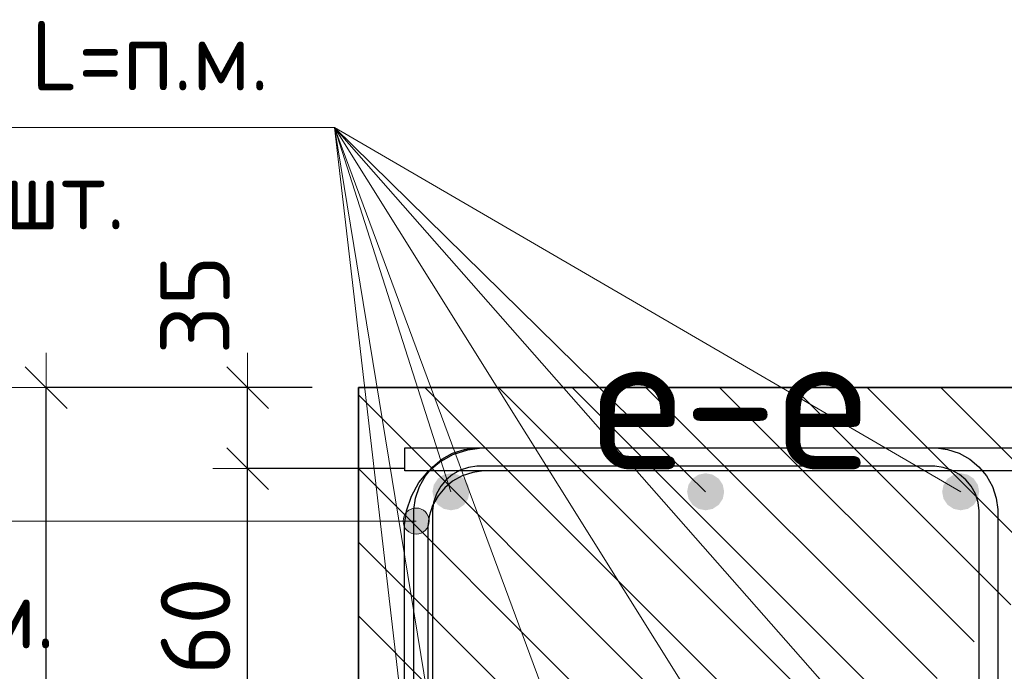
# Model space of a CAD drawing. Header units: metres. Extents: x -38 to 97, y -15 to 21.
# Tile 26 of 118: x 72.026 to 72.451, y 2.421 to 2.703. Entities that reach past the tile are written whole.
import ezdxf

# ---------------------------------------------------------------- set-up
doc = ezdxf.new("R2010")
doc.units = ezdxf.units.M
doc.header["$PDMODE"] = 65
for name, color, linetype, lineweight in [('XR$3$Арм. стержнями верхней зоны', 180, 'Continuous', 35), ('XR$3$Арм.стержн. Арматура края', 96, 'Continuous', 35), ('XR$3$Арм.стержн. Хомут', 240, 'Continuous', 35), ('XR$3$Арм.стержн.горизонт. 1', 180, 'Continuous', 35), ('XR$3$Размерная линия (1)', 7, 'Continuous', 13), ('XR$5$Арм.стержн.горизонт. 1', 180, 'Continuous', 35)]:
    doc.layers.add(name, color=color, linetype=linetype, lineweight=lineweight)
doc.styles.add('ISOCPEUR', font='txt')
doc.dimstyles.new('DIMSTYLE_23', dxfattribs={"dimtxt": 0.03, "dimasz": 0.03, "dimexe": 0, "dimexo": 0, "dimgap": 0.015, "dimtad": 2, "dimdec": 0, "dimlfac": 1000, "dimrnd": 5, "dimzin": 12, "dimdsep": 46, "dimtxsty": 'ISOCPEUR', "dimblk1": 'ALL_ML_STRICH', "dimblk2": 'ALL_ML_STRICH', "dimsah": 1, "dimcen": 0, "dimclrd": 7, "dimclre": 256, "dimclrt": 7, "dimadec": 0, "dimazin": 0, "dimtfac": 1, "dimtdec": 0, "dimtix": 1, "dimtmove": 2, "dimatfit": 3, "dimfxl": 0, "dimtvp": 1.2, "dimtzin": 0, "dimlwd": 0, "dimlwe": -3, "dimarcsym": 0})
doc.dimstyles.new('DIMSTYLE_24', dxfattribs={"dimtxt": 0.03, "dimasz": 0.03, "dimexe": 0, "dimexo": 0, "dimgap": 0.015, "dimtad": 2, "dimdec": 0, "dimlfac": 1000, "dimrnd": 5, "dimzin": 12, "dimdsep": 46, "dimtxsty": 'ISOCPEUR', "dimblk1": 'ALL_ML_STRICH', "dimblk2": 'ALL_ML_STRICH', "dimsah": 1, "dimcen": 0, "dimclrd": 7, "dimclre": 256, "dimclrt": 7, "dimadec": 0, "dimazin": 0, "dimtfac": 1, "dimtdec": 0, "dimtix": 1, "dimtmove": 2, "dimatfit": 3, "dimfxl": 0, "dimtzin": 0, "dimlwd": 0, "dimlwe": -3, "dimarcsym": 0})

# ---------------------------------------------------------------- blocks, each defined once
blk = doc.blocks.new('ALL_ML_STRICH')
at = {"color": 0, "linetype": 'ByBlock', "lineweight": -2}
for p, q in [((0, -0.5), (0, 0.5)), ((-0.3, -0.3), (0.3, 0.3)), ((-1, 0), (0.5, 0))]:
    blk.add_line(p, q, dxfattribs=at)
blk = doc.blocks.new('*D245')
at = {"layer": 'DEFPOINTS', "color": 7, "linetype": 'Continuous', "lineweight": 13, "transparency": 33554687}
for p in [(72.21207, 2.50903), (72.12431, 2.34903), (72.21203, 2.34903)]:
    blk.add_point(p, dxfattribs=at)
at = {"layer": 'XR$3$Размерная линия (1)', "color": 9, "linetype": 'Continuous', "lineweight": -2, "true_color": 0xc7c7c7, "transparency": 33554687}
for p, q in [((72.19207, 2.50903), (72.12431, 2.50903)), ((72.19203, 2.34903), (72.12431, 2.34903))]:
    blk.add_line(p, q, dxfattribs=at)
at = {"layer": 'XR$3$Размерная линия (1)', "color": 7, "linetype": 'Continuous', "lineweight": -2, "transparency": 33554687}
blk.add_line((72.12431, 2.34903), (72.12431, 2.50903), dxfattribs=at)
at = {"layer": 'XR$3$Размерная линия (1)', "color": 7, "linetype": 'Continuous', "lineweight": 13, "transparency": 33554687, "xscale": 0.03, "yscale": 0.03, "zscale": 0.03}
for p, rotation in [((72.12431, 2.50903), 90), ((72.12431, 2.34903), 270)]:
    blk.add_blockref('ALL_ML_STRICH', p, dxfattribs=dict(at, rotation=rotation))
at = {"layer": 'XR$3$Размерная линия (1)', "color": 7, "linetype": 'Continuous', "lineweight": 13, "transparency": 33554687, "insert": (72.10181, 2.43353), "char_height": 0.03, "width": 0.09, "attachment_point": 5, "rotation": 90, "style": 'ISOCPEUR'}
blk.add_mtext('\\A1;{160}', dxfattribs=at)
blk = doc.blocks.new('*D246')
at = {"layer": 'DEFPOINTS', "color": 7, "linetype": 'Continuous', "lineweight": 13, "transparency": 33554687}
for p in [(72.17211, 2.54403), (72.12431, 2.50903), (72.21207, 2.50903)]:
    blk.add_point(p, dxfattribs=at)
at = {"layer": 'XR$3$Размерная линия (1)', "color": 9, "linetype": 'Continuous', "lineweight": -2, "true_color": 0xc7c7c7, "transparency": 33554687}
for p, q in [((72.15211, 2.54403), (72.12431, 2.54403)), ((72.19207, 2.50903), (72.12431, 2.50903))]:
    blk.add_line(p, q, dxfattribs=at)
at = {"layer": 'XR$3$Размерная линия (1)', "color": 7, "linetype": 'Continuous', "lineweight": -2, "transparency": 33554687}
blk.add_line((72.12431, 2.50903), (72.12431, 2.54403), dxfattribs=at)
at = {"layer": 'XR$3$Размерная линия (1)', "color": 7, "linetype": 'Continuous', "lineweight": 13, "transparency": 33554687, "xscale": 0.03, "yscale": 0.03, "zscale": 0.03}
for p, rotation in [((72.12431, 2.54403), 90), ((72.12431, 2.50903), 270)]:
    blk.add_blockref('ALL_ML_STRICH', p, dxfattribs=dict(at, rotation=rotation))
at = {"layer": 'XR$3$Размерная линия (1)', "color": 7, "linetype": 'Continuous', "lineweight": 13, "transparency": 33554687, "insert": (72.10157, 2.57977), "char_height": 0.03, "width": 0.06, "attachment_point": 5, "rotation": 90, "style": 'ISOCPEUR'}
blk.add_mtext('\\A1;{35}', dxfattribs=at)
blk = doc.blocks.new('*D247')
at = {"layer": 'DEFPOINTS', "color": 7, "linetype": 'Continuous', "lineweight": 13, "transparency": 33554687}
for p in [(72.17211, 2.54403), (72.03736, 2.18403), (72.17211, 2.18403)]:
    blk.add_point(p, dxfattribs=at)
at = {"layer": 'XR$3$Размерная линия (1)', "color": 9, "linetype": 'Continuous', "lineweight": -2, "true_color": 0xc7c7c7, "transparency": 33554687}
for p, q in [((72.15211, 2.54403), (72.03736, 2.54403)), ((72.15211, 2.18403), (72.03736, 2.18403))]:
    blk.add_line(p, q, dxfattribs=at)
at = {"layer": 'XR$3$Размерная линия (1)', "color": 7, "linetype": 'Continuous', "lineweight": -2, "transparency": 33554687}
blk.add_line((72.03736, 2.18403), (72.03736, 2.54403), dxfattribs=at)
at = {"layer": 'XR$3$Размерная линия (1)', "color": 7, "linetype": 'Continuous', "lineweight": 13, "transparency": 33554687, "xscale": 0.03, "yscale": 0.03, "zscale": 0.03}
for p, rotation in [((72.03736, 2.54403), 90), ((72.03736, 2.18403), 270)]:
    blk.add_blockref('ALL_ML_STRICH', p, dxfattribs=dict(at, rotation=rotation))
at = {"layer": 'XR$3$Размерная линия (1)', "color": 7, "linetype": 'Continuous', "lineweight": 13, "transparency": 33554687, "insert": (72.01486, 2.36553), "char_height": 0.03, "width": 0.09, "attachment_point": 5, "rotation": 90, "style": 'ISOCPEUR'}
blk.add_mtext('\\A1;{360}', dxfattribs=at)

msp = doc.modelspace()

# ---------------------------------------------------------------- hatches: boundary and pattern name
at = {"linetype": 'Continuous', "lineweight": 13, "transparency": 33554687}
h = msp.add_hatch(dxfattribs=at)
h.set_pattern_fill('__________540', scale=0.015, style=0, pattern_type=2)
h.set_pattern_definition([(135, (0, 0), (-0.031819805, -0.031819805), [0.4, -0.05, 0, -0.05]), (135, (-0.01591, -0.01591), (-0.031819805, -0.031819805), [0.8, -0.1, 0.1, -0.1])])
h.paths.add_polyline_path([(72.47211, 2.54403), (72.17211, 2.54403), (72.17211, 2.18403), (72.47211, 2.18403)], flags=0)
at = {"layer": 'XR$3$Арм.стержн. Арматура края', "linetype": 'Continuous', "lineweight": 13, "transparency": 33554687}
for points in [[(72.19219, 2.48918), (72.19422, 2.48153), (72.19422, 2.49121)], [(72.19422, 2.49121), (72.19703, 2.48074), (72.19703, 2.49199)], [(72.19422, 2.49121), (72.19422, 2.48153), (72.19703, 2.48074)], [(72.19703, 2.49199), (72.19703, 2.48074), (72.19984, 2.48153)], [(72.19703, 2.49199), (72.19984, 2.48153), (72.19984, 2.49121)], [(72.19984, 2.49121), (72.19984, 2.48153), (72.20187, 2.48356)], [(72.19984, 2.49121), (72.20187, 2.48356), (72.20187, 2.48918)], [(72.19219, 2.48356), (72.19219, 2.48918), (72.19141, 2.48637)], [(72.19219, 2.48918), (72.19219, 2.48356), (72.19422, 2.48153)], [(72.20187, 2.48918), (72.20187, 2.48356), (72.20266, 2.48637)]]:
    msp.add_hatch(color=7, dxfattribs=at).paths.add_polyline_path(points)
at = {"layer": 'XR$3$Арм.стержн.горизонт. 1', "linetype": 'Continuous', "lineweight": 50, "transparency": 33554687}
for points in [[(72.22007, 2.49903), (72.21946, 2.5021), (72.21773, 2.50469), (72.21513, 2.50642), (72.21207, 2.50703), (72.20901, 2.50642), (72.20641, 2.50469), (72.20468, 2.5021), (72.20407, 2.49903), (72.20468, 2.49597), (72.20641, 2.49338), (72.20901, 2.49164), (72.21207, 2.49103), (72.21513, 2.49164), (72.21773, 2.49338), (72.21946, 2.49597)], [(72.32999, 2.49903), (72.32939, 2.5021), (72.32765, 2.50469), (72.32506, 2.50642), (72.32199, 2.50703), (72.31893, 2.50642), (72.31634, 2.50469), (72.3146, 2.5021), (72.31399, 2.49903), (72.3146, 2.49597), (72.31634, 2.49338), (72.31893, 2.49164), (72.32199, 2.49103), (72.32506, 2.49164), (72.32765, 2.49338), (72.32939, 2.49597)], [(72.44007, 2.49903), (72.43946, 2.5021), (72.43773, 2.50469), (72.43513, 2.50642), (72.43207, 2.50703), (72.42901, 2.50642), (72.42641, 2.50469), (72.42468, 2.5021), (72.42407, 2.49903), (72.42468, 2.49597), (72.42641, 2.49338), (72.42901, 2.49164), (72.43207, 2.49103), (72.43513, 2.49164), (72.43773, 2.49338), (72.43946, 2.49597)]]:
    msp.add_hatch(color=7, dxfattribs=at).paths.add_polyline_path(points)

# ---------------------------------------------------------------- linework, layer by layer
at = {"color": 7, "linetype": 'Continuous', "lineweight": 35, "transparency": 33554687}
for p, q in [((72.17211, 2.54403), (72.17211, 2.18403)), ((72.47211, 2.54403), (72.17211, 2.54403))]:
    msp.add_line(p, q, dxfattribs=at)
at = {"layer": 'XR$3$Арм. стержнями верхней зоны', "color": 4, "linetype": 'Continuous', "lineweight": 25, "transparency": 33554687}
msp.add_lwpolyline([(72.19209, 2.51803), (72.73126, 2.51803), (72.73126, 2.50803), (72.19209, 2.50803), (72.19209, 2.51803)], dxfattribs=at)
at = {"layer": 'XR$3$Арм.стержн. Арматура края', "color": 7, "linetype": 'Continuous', "lineweight": 13, "transparency": 33554687}
for p, q in [((72.19703, 2.49199), (72.19703, 2.49199)), ((71.72365, 2.48637), (72.03065, 2.48637)), ((72.03065, 2.48637), (72.19703, 2.48637)), ((72.19141, 2.48637), (72.19141, 2.48637)), ((72.20266, 2.48637), (72.20266, 2.48637)), ((72.19703, 2.48074), (72.19703, 2.48074))]:
    msp.add_line(p, q, dxfattribs=at)
at = {"layer": 'XR$3$Арм.стержн. Арматура края', "color": 4, "linetype": 'Continuous', "lineweight": 25, "transparency": 33554687}
for points in [[(72.69203, 2.38403), (72.22538, 2.38403), (72.21928, 2.38488), (72.21293, 2.38698), (72.20708, 2.39025), (72.20227, 2.39427), (72.19825, 2.39908), (72.19497, 2.40493), (72.19288, 2.41128), (72.19203, 2.41738), (72.19203, 2.48469), (72.19288, 2.49079), (72.19497, 2.49714), (72.19825, 2.50298), (72.20227, 2.5078), (72.20708, 2.51182), (72.21293, 2.51509), (72.21928, 2.51718), (72.22538, 2.51803), (72.69203, 2.51803)], [(72.69203, 2.50803), (72.22607, 2.50803), (72.22155, 2.5074), (72.21697, 2.5059), (72.21278, 2.50355), (72.20937, 2.5007), (72.20652, 2.49729), (72.20417, 2.49309), (72.20266, 2.48851), (72.20203, 2.48399), (72.20203, 2.41807), (72.20266, 2.41355), (72.20417, 2.40898), (72.20652, 2.40478), (72.20937, 2.40137), (72.21278, 2.39852), (72.21697, 2.39617), (72.22155, 2.39466), (72.22607, 2.39403), (72.69203, 2.39403)]]:
    msp.add_lwpolyline(points, dxfattribs=at)
at = {"layer": 'XR$3$Арм.стержн. Арматура края', "color": 7, "linetype": 'Continuous', "lineweight": 13, "transparency": 33554687}
msp.add_circle((72.19703, 2.48637), 0.00563, dxfattribs=at)
at = {"layer": 'XR$3$Арм.стержн. Хомут', "color": 40, "linetype": 'Continuous', "lineweight": 25, "transparency": 33554687}
for points in [[(72.19607, 2.23471), (72.19607, 2.49136), (72.19675, 2.49624), (72.19842, 2.50132), (72.20104, 2.50599), (72.20426, 2.50984), (72.20811, 2.51306), (72.21279, 2.51568), (72.21787, 2.51735), (72.22275, 2.51803), (72.42143, 2.51803), (72.42631, 2.51735), (72.43139, 2.51568), (72.43607, 2.51306), (72.43992, 2.50984), (72.44314, 2.50599), (72.44575, 2.50132), (72.44743, 2.49624), (72.44811, 2.49136), (72.44811, 2.23471)], [(72.19607, 2.23471), (72.19607, 2.49136), (72.19675, 2.49624), (72.19842, 2.50132), (72.20104, 2.50599), (72.20426, 2.50984), (72.20811, 2.51306), (72.21279, 2.51568), (72.21787, 2.51735), (72.22275, 2.51803), (72.42143, 2.51803), (72.42631, 2.51735), (72.43139, 2.51568), (72.43607, 2.51306), (72.43992, 2.50984), (72.44314, 2.50599), (72.44575, 2.50132), (72.44743, 2.49624), (72.44811, 2.49136), (72.44811, 2.23471)], [(72.44011, 2.23526), (72.44011, 2.4908), (72.43961, 2.49442), (72.4384, 2.49808), (72.43652, 2.50144), (72.43424, 2.50416), (72.43151, 2.50644), (72.42816, 2.50832), (72.42449, 2.50953), (72.42088, 2.51003), (72.2233, 2.51003), (72.21969, 2.50953), (72.21602, 2.50832), (72.21267, 2.50644), (72.20994, 2.50416), (72.20766, 2.50144), (72.20578, 2.49808), (72.20457, 2.49442), (72.20407, 2.4908), (72.20407, 2.23526)], [(72.44011, 2.23526), (72.44011, 2.4908), (72.43961, 2.49442), (72.4384, 2.49808), (72.43652, 2.50144), (72.43424, 2.50416), (72.43151, 2.50644), (72.42816, 2.50832), (72.42449, 2.50953), (72.42088, 2.51003), (72.2233, 2.51003), (72.21969, 2.50953), (72.21602, 2.50832), (72.21267, 2.50644), (72.20994, 2.50416), (72.20766, 2.50144), (72.20578, 2.49808), (72.20457, 2.49442), (72.20407, 2.4908), (72.20407, 2.23526)]]:
    msp.add_lwpolyline(points, dxfattribs=at)
at = {"layer": 'XR$3$Арм.стержн.горизонт. 1', "color": 7, "linetype": 'Continuous', "lineweight": 13, "transparency": 33554687}
for p, q in [((71.93584, 2.65643), (72.16184, 2.65643)), ((72.16184, 2.65643), (72.43211, 2.22403)), ((72.16184, 2.65643), (72.32199, 2.49903)), ((72.16184, 2.65643), (72.21203, 2.22403)), ((72.16184, 2.65643), (72.43211, 2.34903)), ((72.16184, 2.65643), (72.21207, 2.49903)), ((72.16184, 2.65643), (72.43207, 2.49903)), ((72.16184, 2.65643), (72.32203, 2.22403)), ((72.16184, 2.65643), (72.21203, 2.34903))]:
    msp.add_line(p, q, dxfattribs=at)

# ---------------------------------------------------------------- texts
at = {"color": 7, "linetype": 'Continuous', "lineweight": 13, "transparency": 33554687, "insert": (72.3326, 2.53871), "char_height": 0.06, "width": 0.1533913, "attachment_point": 5, "style": 'ISOCPEUR'}
msp.add_mtext('\\A1;{\\fISOCPEUR|i0|b0;\\H0.060000;\\W1.000000;\\C7;е-е}\\P', dxfattribs=at)
at = {"layer": 'XR$3$Арм.стержн.горизонт. 1', "color": 7, "linetype": 'Continuous', "lineweight": 25, "transparency": 33554687, "char_height": 0.03, "attachment_point": 7, "style": 'ISOCPEUR'}
for s, insert, width in [('\\W0.94;ø16 L=п.м.', (71.95584, 2.67243), 0.199983), ('\\W0.94;8шт. ', (71.99784, 2.61243), 0.1161286)]:
    msp.add_mtext(s, dxfattribs=dict(at, insert=insert, width=width))
at = {"layer": 'XR$5$Арм.стержн.горизонт. 1', "color": 7, "linetype": 'Continuous', "lineweight": 25, "transparency": 33554687, "insert": (71.86342, 2.4314), "char_height": 0.03, "width": 0.1999831, "attachment_point": 7, "style": 'ISOCPEUR'}
msp.add_mtext('\\W0.94;ø16 L=п.м.', dxfattribs=at)

# ---------------------------------------------------------------- dimensions: what is measured, and where the dimension line sits
at = {"layer": 'XR$3$Размерная линия (1)', "color": 7, "linetype": 'Continuous', "lineweight": 13, "transparency": 33554687}
for base, p1, p2, dimstyle, picture, middle in [((72.12431, 2.54403), (72.19207, 2.50903), (72.15211, 2.54403), 'DIMSTYLE_23', '*D246', (72.10157, 2.57977)), ((72.03736, 2.54403), (72.15211, 2.18403), (72.15211, 2.54403), 'DIMSTYLE_24', '*D247', (72.01486, 2.36553)), ((72.12431, 2.50903), (72.19203, 2.34903), (72.19207, 2.50903), 'DIMSTYLE_24', '*D245', (72.10181, 2.43353))]:
    dim = msp.add_linear_dim(base=base, p1=p1, p2=p2, angle=90, dimstyle=dimstyle, override={"dimpost": '<>', "dimclrd": 7, "dimclre": 9, "dimclrt": 7, "dimlwd": 0, "dimlwe": 65533}, dxfattribs=at)
    dim.commit()
    dim.dimension.update_dxf_attribs({"geometry": picture, "text_midpoint": middle, "dimtype": 160})

doc.saveas('drawing.dxf')
